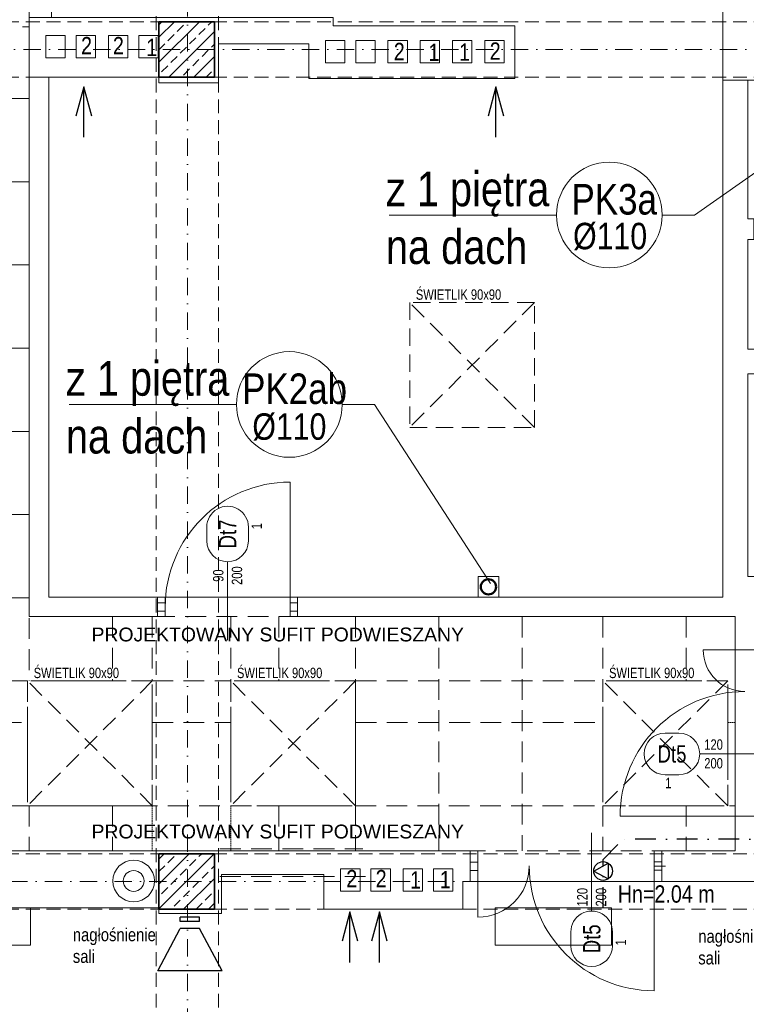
# Model space of a CAD drawing. Header units: millimetres. Extents: x -96593 to 66336, y -23969 to 7139.
# Tile 160 of 256: x -75289 to -74765, y -17644 to -16934. Entities that reach past the tile are written whole.
import ezdxf
from ezdxf.enums import TextEntityAlignment as Align

# ---------------------------------------------------------------- set-up
doc = ezdxf.new("R2010")
doc.units = ezdxf.units.MM
for name, pattern in [('DASHDOT', [1, 0.5, -0.25, 0, -0.25]), ('DASHED', [0.75, 0.5, -0.25]), ('DASHEDX2', [1.5, 1, -0.5])]:
    doc.linetypes.add(name, pattern=pattern)
for name, color, linetype, lineweight in [('!MARIUSZ', 220, 'Continuous', 35), ('BA_drz', 7, 'Continuous', 18), ('BA_KS_ist.', 34, 'Continuous', 50), ('BA_sym', 7, 'Continuous', 18), ('BA_txc', 1, 'Continuous', 18), ('BA_txs', 2, 'Continuous', 18), ('Hp', 1, 'Continuous', 18), ('mm_klima_PROJ', 86, 'Continuous', 35), ('mm_klimatyzacja', 94, 'Continuous', 50), ('MM_KS_OPISY', 7, 'Continuous', 9), ('mm_SKROPLINY', 3, 'DASHDOT', 30), ('mm_WENT_graw', 200, 'Continuous', 15), ('mm_went_opis', 7, 'Continuous', 15), ('PG_KONSTRUKCJA', 5, 'Continuous', 35), ('PG_OSIE', 1, 'DASHDOT', 18), ('PG_PODCIĄGI', 1, 'DASHED', 18), ('PG_PRZERYWANE_ŚREDNIE', 1, 'DASHEDX2', 18), ('PG_SCHODY', 2, 'Continuous', 18), ('PG_SZRAF', 1, 'Continuous', 18), ('PG_WENTYLACJA', 1, 'Continuous', 18), ('PG_WIDOKOWE_CIENKIE', 1, 'Continuous', 18), ('PG_ŚCIANY_DZIAŁOWE', 3, 'Continuous', 18), ('PG_ŚWIETLIKI', 1, 'DASHED', 18), ('WYPOSAŻENIE GARAŻU', 253, 'Continuous', 5)]:
    doc.layers.add(name, color=color, linetype=linetype, lineweight=lineweight)
doc.layers.add('BA_pom', color=6, linetype='Continuous', lineweight=18, plot=False)
doc.layers.add('PG_POMOCNICZNE', color=6, linetype='Continuous', lineweight=18, plot=False)
doc.styles.add('BIKTC', font='bikromsw.shx', dxfattribs={"width": 0.8})
doc.styles.add('BIKTS', font='bikromsw.shx', dxfattribs={"width": 0.85})
doc.styles.get("Standard").update_dxf_attribs({"font": 'arial.ttf'})

# ---------------------------------------------------------------- blocks, each defined once
blk = doc.blocks.new('skrop')
at = {"layer": 'mm_SKROPLINY', "color": 0, "linetype": 'ByBlock', "lineweight": 30}
for p, q in [((-807.06, -12100.94), (-799.34, -12096.74)), ((-799.34, -12096.74), (-799.34, -12105.14)), ((-807.06, -12100.94), (-799.34, -12105.14))]:
    blk.add_line(p, q, dxfattribs=at)
blk.add_circle((-802.06, -12100.94), 5, dxfattribs=at)
blk = doc.blocks.new('SUFIT_2_P')
at = {"layer": 'PG_PRZERYWANE_ŚREDNIE', "color": 251, "lineweight": 15, "ltscale": 15, "true_color": 0x636466}
for points in [[(9997.01, 3487.87), (10033.01, 3487.87), (10033.01, 3504.87), (11614.01, 3504.87), (11614.01, 3384.87), (11325.01, 3384.87), (11325.01, 3371.87), (10326.51, 3371.87), (10326.51, 2515.87), (10835.51, 2515.87), (10835.51, 2346.87), (9976.51, 2346.87), (9976.51, 2904.87), (10141.51, 2904.87), (10141.51, 2941.21), (10018.01, 2941.21), (10018.01, 2944.87), (9975.01, 2944.87), (9975.01, 3068.86), (10098.01, 3068.86), (10098.01, 3224.71), (9997.01, 3224.71), (9997.01, 3487.87)], [(10326.51, 3504.87), (10326.51, 2469.48)], [(10141.51, 2941.21), (10326.51, 2941.21)], [(9976.51, 2889.48), (10326.51, 2889.48)], [(9976.51, 2829.48), (10326.51, 2829.48)], [(9976.51, 2769.48), (10326.51, 2769.48)], [(9976.51, 2709.48), (10326.51, 2709.48)], [(9976.51, 2649.48), (10326.51, 2649.48)], [(9976.51, 2589.48), (10326.51, 2589.48)], [(9976.51, 2529.48), (10326.51, 2529.48)], [(10386.51, 2515.87), (10386.51, 2469.48)], [(10415.22, 2515.87), (10415.22, 2469.48)], [(10471.8, 2515.87), (10471.8, 2469.48)], [(10506.51, 2515.87), (10506.51, 2469.48)], [(10561.8, 2515.87), (10561.8, 2346.87)], [(10621.8, 2515.87), (10621.8, 2346.87)], [(10681.8, 2515.87), (10681.8, 2346.87)], [(10740.08, 2515.87), (10740.08, 2469.48)], [(10800.08, 2515.87), (10800.08, 2469.48)], [(9976.51, 2469.48), (10325.22, 2469.48)], [(10415.22, 2469.48), (10471.8, 2469.48)], [(10561.8, 2469.48), (10740.08, 2469.48)], [(10125.87, 2439.48), (10325.22, 2439.48)], [(10415.22, 2439.48), (10471.8, 2439.48)], [(10561.8, 2439.48), (10740.08, 2439.48)], [(9976.51, 2379.48), (10835.51, 2379.48)], [(10326.51, 2379.48), (10326.51, 2346.87)], [(10386.51, 2379.48), (10386.51, 2346.87)], [(10506.51, 2379.48), (10506.51, 2346.87)], [(10740.08, 2379.48), (10740.08, 2346.87)], [(10800.08, 2379.48), (10800.08, 2346.87)]]:
    blk.add_lwpolyline(points, dxfattribs=at)
for points in [[(10415.22, 2469.48), (10325.22, 2469.48), (10325.22, 2379.48), (10415.22, 2379.48)], [(10561.8, 2469.48), (10471.8, 2469.48), (10471.8, 2379.48), (10561.8, 2379.48)], [(10830.08, 2469.48), (10740.08, 2469.48), (10740.08, 2379.48), (10830.08, 2379.48)]]:
    blk.add_lwpolyline(points, close=True, dxfattribs=at)
at = {"layer": 'PG_PRZERYWANE_ŚREDNIE', "color": 251, "true_color": 0x636466}
for points in [[(10830.08, 2439.48), (10835.51, 2439.48)], [(10830.08, 2439.48), (10835.51, 2439.48)], [(10415.22, 2379.48), (10415.22, 2346.87)], [(10471.8, 2379.48), (10471.8, 2346.87)]]:
    blk.add_lwpolyline(points, dxfattribs=at)
blk = doc.blocks.new('A$C243F7E6F')
at = {"layer": 'PG_SZRAF'}
h = blk.add_hatch(dxfattribs=at)
h.set_pattern_fill('ANSI33', color=256, scale=2)
h.set_pattern_definition([(45, (-6891.598, -2675.306), (-8.980256, 8.980256), []), (45, (-6882.618, -2675.306), (-8.980256, 8.980256), [6.35, -3.175])])
h.paths.add_polyline_path([(0, 0), (40, 0), (40, -40), (0, -40)])
at = {"layer": 'PG_KONSTRUKCJA'}
blk.add_lwpolyline([(0, 0), (40, 0), (40, -40), (0, -40), (0, 0)], dxfattribs=at)
blk = doc.blocks.new('dr1h901')
at = {"color": 0}
blk.add_line((-0.5, 0), (-0.5, 1), dxfattribs=at)
blk.add_line((0, 0.3622), (0, -0.2655))
blk.add_arc((-0.5, 0), 1, 0, 90, dxfattribs=at)
blk = doc.blocks.new('A$Cb1a75cff')
at = {"layer": 'PG_ŚWIETLIKI', "ltscale": 25}
for p, q in [((90, 90), (0, 90)), ((0, 90), (0, 0)), ((90, 90), (0, 0)), ((0, 90), (90, 0)), ((90, 0), (90, 90)), ((0, 0), (90, 0))]:
    blk.add_line(p, q, dxfattribs=at)
at = {"layer": 'Hp', "style": 'BIKTC', "width": 0.8}
blk.add_text('ŚWIETLIK 90x90', height=7.5, rotation=90, dxfattribs=at).set_placement((0.2, 35.22), align=Align.BOTTOM_CENTER)
blk = doc.blocks.new('jamb')
blk.add_lwpolyline([(-0.5, -0.5), (-0.5, 0.5), (0.5, 0.5), (0.5, -0.5)], close=True)
blk = doc.blocks.new('symdrz')
blk.add_lwpolyline([(-10, -30, -1), (-10, 30), (10, 30, -1), (10, -30)], format="xyb", close=True)
at = {"style": 'BIKTS', "width": 0.8}
blk.add_attdef('SZERDRZ', text='', height=25, dxfattribs=at).set_placement((77.1, 8.8), align=Align.CENTER)
blk.add_attdef('SYMDRZ', text='', height=25, dxfattribs=at).set_placement((0, 0), align=Align.MIDDLE)
blk.add_attdef('WYSDRZ', text='', height=25, dxfattribs=at).set_placement((77.1, -9.5), align=Align.TOP_CENTER)
blk = doc.blocks.new('A$Cb13e7735')
at = {"layer": 'WYPOSAŻENIE GARAŻU', "color": 1, "lineweight": 30}
for p, q in [((0, 38.53), (46.39, 38.53)), ((0, 38.53), (16.22, 8)), ((46.39, 38.53), (30.17, 8)), ((16.22, 8), (23.19, 8)), ((23.19, 8), (30.17, 8)), ((16.22, 3), (23.19, 3)), ((16.22, 3), (16.22, 0)), ((23.19, 3), (30.17, 3)), ((30.17, 3), (30.17, 0)), ((16.22, 0), (30.17, 0))]:
    blk.add_line(p, q, dxfattribs=at)
blk = doc.blocks.new('A$C3e5ab8de')
at = {"layer": 'PG_WIDOKOWE_CIENKIE', "color": 40, "true_color": 0xf8d731}
blk.add_line((395.08, 15), (395.08, 15.13), dxfattribs=at)
for points in [[(331.79, 624.63), (345.79, 624.63), (345.79, 608.63), (331.79, 608.63)], [(353.67, 624.63), (367.67, 624.63), (367.67, 608.63), (353.67, 608.63)], [(390.92, 624.63), (376.92, 624.63), (376.92, 608.63), (390.92, 608.63)], [(412.79, 624.63), (398.79, 624.63), (398.79, 608.63), (412.79, 608.63)], [(533.29, 621.13), (547.29, 621.13), (547.29, 605.13), (533.29, 605.13)], [(555.17, 621.13), (569.17, 621.13), (569.17, 605.13), (555.17, 605.13)], [(592.42, 621.13), (578.42, 621.13), (578.42, 605.13), (592.42, 605.13)], [(615.67, 621.13), (601.67, 621.13), (601.67, 605.13), (615.67, 605.13)], [(638.92, 621.13), (624.92, 621.13), (624.92, 605.13), (638.92, 605.13)], [(662.17, 621.13), (648.17, 621.13), (648.17, 605.13), (662.17, 605.13)], [(544.29, 23.63), (558.29, 23.63), (558.29, 7.63), (544.29, 7.63)], [(566.17, 23.63), (580.17, 23.63), (580.17, 7.63), (566.17, 7.63)], [(603.42, 23.63), (589.42, 23.63), (589.42, 7.63), (603.42, 7.63)], [(625.29, 23.63), (611.29, 23.63), (611.29, 7.63), (625.29, 7.63)]]:
    blk.add_lwpolyline(points, close=True, dxfattribs=at)
for radius in [15, 7.5]:
    blk.add_circle((395.08, 15), radius, dxfattribs=at)
blk = doc.blocks.new('A$C370B491A')
at = {"layer": 'BA_drz', "color": 252}
for p, q in [((1712.38, 959.76), (1682.38, 959.76)), ((1519.88, 804.01), (1519.88, 767.01))]:
    blk.add_line(p, q, dxfattribs=at)
for centre, radius, start, end in [((1712.38, 959.76), 30, 180, 270), ((1519.88, 804.01), 37, 270, 0)]:
    blk.add_arc(centre, radius, start, end, dxfattribs=at)
at = {"layer": 'mm_went_opis', "color": 252, "lineweight": 30}
for points in [[(1241.37, 1344.68), (1235.67, 1365.94), (1229.98, 1344.68)], [(1235.67, 1329.49), (1235.67, 1365.94)], [(1538.54, 1344.68), (1532.84, 1365.94), (1527.15, 1344.68)], [(1532.84, 1329.49), (1532.84, 1365.94)], [(1433.29, 749.62), (1427.59, 770.87), (1421.9, 749.62)], [(1427.59, 734.42), (1427.59, 770.87)], [(1454.48, 749.62), (1448.78, 770.87), (1443.09, 749.62)], [(1448.78, 734.42), (1448.78, 770.87)]]:
    blk.add_lwpolyline(points, dxfattribs=at)
at = {"layer": 'PG_OSIE', "color": 252, "ltscale": 25}
for points in [[(1310.38, 2784.36), (1310.38, 0)], [(614.88, 1392.76), (2885.46, 1392.76)], [(605.21, 792.76), (2885.46, 792.76)]]:
    blk.add_lwpolyline(points, dxfattribs=at)
at = {"layer": 'PG_PODCIĄGI', "color": 252, "ltscale": 30}
for p, q in [((1333.88, 816.26), (1436.88, 816.26)), ((1333.88, 796.26), (1438.88, 796.26))]:
    blk.add_line(p, q, dxfattribs=at)
at = {"layer": 'PG_PODCIĄGI', "color": 252, "ltscale": 20}
for points in [[(1287.88, 2631.76), (1287.88, 157.76)], [(1332.88, 2631.76), (1332.88, 157.76)], [(833.88, 1412.76), (2687.88, 1412.76)], [(833.88, 1372.76), (2687.88, 1372.76)], [(833.88, 812.76), (2687.88, 812.76)], [(833.88, 772.76), (2687.88, 772.76)]]:
    blk.add_lwpolyline(points, dxfattribs=at)
at = {"layer": 'PG_POMOCNICZNE', "color": 252}
for points in [[(2148.88, 1839.76), (1196.38, 1839.76), (1196.38, 983.76), (1294.38, 983.76), (1294.38, 997.76), (1384.38, 997.76), (1384.38, 983.76), (1705.38, 983.76), (1705.38, 814.76), (1646.88, 814.76), (1646.88, 792.76), (1519.88, 792.76), (1519.88, 814.76), (1074.38, 814.76)], [(1212.38, 1825.76), (1696.38, 1825.76), (1696.38, 997.76), (1210.38, 997.76), (1210.38, 1372.76), (1289.88, 1372.76), (1289.88, 1368.76), (1332.88, 1368.76), (1332.88, 1396.76), (1397.88, 1396.76), (1397.88, 1371.76), (1546.38, 1371.76), (1546.38, 1409.76), (1415.38, 1409.76), (1415.38, 1415.76), (1212.38, 1415.76), (1212.38, 1825.76)], [(2252.38, 815.76), (1719.38, 815.76), (1719.38, 839.76), (1705.38, 839.76), (1705.38, 959.76), (1719.38, 959.76), (1719.38, 982.76), (1874.38, 982.76), (1874.38, 1160.76), (2061.38, 1160.76), (2061.38, 1377.76)], [(1092.38, 773.76), (1289.88, 773.76), (1289.88, 769.76), (1334.88, 769.76), (1334.88, 797.76), (1408.88, 797.76), (1408.88, 772.76), (1508.88, 772.76), (1508.88, 792.76), (1738.88, 792.76), (1738.88, 765.76), (1807.88, 765.76), (1807.88, 792.76), (1966.88, 792.76), (1966.88, 766.76), (2084.88, 766.76), (2084.88, 792.76), (2164.88, 792.76), (2164.88, 767.76), (2188.38, 767.76), (2188.38, 188.76)]]:
    blk.add_lwpolyline(points, dxfattribs=at)
at = {"layer": 'PG_SCHODY', "color": 252}
blk.add_line((1646.88, 803.76), (1655.02, 803.76), dxfattribs=at)
at = {"layer": 'PG_ŚCIANY_DZIAŁOWE', "color": 252}
for points in [[(1696.38, 1421.76), (2061.38, 1421.76), (2061.38, 1378.76), (1827.38, 1378.76), (1827.38, 1370.76), (1696.38, 1370.76), (1696.38, 1421.76)], [(1289.88, 1372.76), (1289.88, 1368.76), (1332.88, 1368.76), (1332.88, 1396.76), (1397.88, 1396.76), (1397.88, 1371.76), (1546.38, 1371.76), (1546.38, 1409.76), (1415.38, 1409.76), (1415.38, 1415.76), (1196.38, 1415.76), (1196.38, 1372.76), (1289.88, 1372.76)], [(1210.38, 1372.76), (1210.38, 997.76), (1288.88, 997.76), (1288.88, 983.76), (1196.38, 983.76), (1196.38, 1372.76), (1210.38, 1372.76)], [(1389.88, 983.76), (1705.38, 983.76), (1705.38, 959.76), (1719.38, 959.76), (1719.38, 982.76), (1742.38, 982.76), (1742.38, 998.76), (1733.38, 998.76), (1733.38, 1012.76), (1714.38, 1012.76), (1714.38, 1158.76), (1748.38, 1158.76), (1748.38, 1176.76), (1714.38, 1176.76), (1714.38, 1255.76), (1718.88, 1255.76), (1718.88, 1270.76), (1714.38, 1270.76), (1714.38, 1370.76), (1696.38, 1370.76), (1696.38, 997.76), (1389.88, 997.76), (1389.88, 983.76)], [(1652.38, 814.76), (1652.38, 792.76), (1738.88, 792.76), (1738.88, 765.76), (1807.88, 765.76), (1807.88, 792.76), (1966.88, 792.76), (1966.88, 766.76), (2084.88, 766.76), (2084.88, 792.76), (2164.88, 792.76), (2164.88, 767.76), (2207.38, 767.76), (2207.38, 772.76), (2236.38, 772.76), (2236.38, 801.76), (2246.88, 801.76), (2246.88, 815.76), (1719.38, 815.76), (1719.38, 839.76), (1705.38, 839.76), (1705.38, 814.76), (1652.38, 814.76)], [(1519.88, 814.76), (1079.88, 814.76), (1079.88, 798.76), (1092.38, 798.76), (1092.38, 773.76), (1289.88, 773.76), (1289.88, 769.76), (1334.88, 769.76), (1334.88, 797.76), (1408.88, 797.76), (1408.88, 772.76), (1508.88, 772.76), (1508.88, 792.76), (1514.38, 792.76), (1514.38, 814.76)]]:
    blk.add_lwpolyline(points, dxfattribs=at)
at = {"layer": 'BA_drz', "color": 252}
for name, p, xscale, yscale, zscale in [('dr1h901', (1339.38, 990.76), -90, 89.99999999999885, -90), ('jamb', (1291.63, 990.76), -5.5, 5.999999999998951, 5.5), ('jamb', (1387.13, 990.76), -5.5, 5.999999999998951, 5.5), ('jamb', (1517.13, 803.76), -5.5, 5.999999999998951, 5.5), ('jamb', (1649.63, 804.01), -5.5, 5.999999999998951, 5.5)]:
    blk.add_blockref(name, p, dxfattribs=dict(at, xscale=xscale, yscale=yscale, zscale=zscale))
at = {"layer": 'BA_drz', "color": 252, "extrusion": (0, 0, -1), "xscale": -90, "yscale": 89.99999999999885, "zscale": 90}
for p, rotation in [((-1712.38, 884.76), 270), ((-1601.88, 804.01), 180)]:
    blk.add_blockref('dr1h901', p, dxfattribs=dict(at, rotation=rotation))
at = {"layer": 'BA_sym', "color": 252}
ref = blk.add_blockref('symdrz', (1339.38, 1043.35), dxfattribs=dict(at, xscale=0.5000000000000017, yscale=0.5000000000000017, zscale=0.5000000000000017, rotation=90.00000472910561))
ref.add_attrib('Symdrz', 'Dt7', dxfattribs={"height": 12.5, "rotation": 90, "style": 'BIKTS', "width": 0.8}).set_placement((1339.38, 1043.35), align=Align.MIDDLE_CENTER)
ref.add_attrib('Szerdrz', '90', dxfattribs={"layer": 'BA_txc', "height": 7.5, "rotation": 90, "style": 'BIKTS', "width": 0.8}).set_placement((1332.63, 1013.35), align=Align.MIDDLE_CENTER)
ref.add_attrib('Wysdrz', '200', dxfattribs={"layer": 'BA_txc', "height": 7.5, "rotation": 90, "style": 'BIKTS', "width": 0.8}).set_placement((1346.13, 1013.35), align=Align.MIDDLE_CENTER)
ref.add_attrib('Sztuk', '1', (1364.13, 1046.78), dxfattribs={"layer": 'BA_pom', "height": 7.5, "rotation": 90, "style": 'BIKTS', "width": 0.8})
ref = blk.add_blockref('symdrz', (1659.79, 884.76), dxfattribs=dict(at, xscale=-0.5000000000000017, yscale=0.5000000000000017, zscale=0.5000000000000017, rotation=359.9999952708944))
ref.add_attrib('Symdrz', 'Dt5', dxfattribs={"height": 12.5, "rotation": 360, "style": 'BIKTS', "width": 0.8}).set_placement((1659.79, 884.76), align=Align.MIDDLE_CENTER)
ref.add_attrib('Szerdrz', '120', dxfattribs={"layer": 'BA_txc', "height": 7.5, "rotation": 360, "style": 'BIKTS', "width": 0.8}).set_placement((1689.79, 891.51), align=Align.MIDDLE_CENTER)
ref.add_attrib('Wysdrz', '200', dxfattribs={"layer": 'BA_txc', "height": 7.5, "rotation": 360, "style": 'BIKTS', "width": 0.8}).set_placement((1689.79, 878.01), align=Align.MIDDLE_CENTER)
ref.add_attrib('Sztuk', '1', (1654.93, 860.01), dxfattribs={"layer": 'BA_pom', "height": 7.5, "rotation": 360, "style": 'BIKTS', "width": 0.8})
ref = blk.add_blockref('symdrz', (1601.88, 751.41), dxfattribs=dict(at, xscale=-0.5000000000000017, yscale=0.5000000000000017, zscale=0.5000000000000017, rotation=89.99999527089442))
ref.add_attrib('Symdrz', 'Dt5', dxfattribs={"height": 12.5, "rotation": 90, "style": 'BIKTS', "width": 0.8}).set_placement((1601.88, 751.41), align=Align.MIDDLE_CENTER)
ref.add_attrib('Szerdrz', '120', dxfattribs={"layer": 'BA_txc', "height": 7.5, "rotation": 90, "style": 'BIKTS', "width": 0.8}).set_placement((1595.13, 781.41), align=Align.MIDDLE_CENTER)
ref.add_attrib('Wysdrz', '200', dxfattribs={"layer": 'BA_txc', "height": 7.5, "rotation": 90, "style": 'BIKTS', "width": 0.8}).set_placement((1608.63, 781.41), align=Align.MIDDLE_CENTER)
ref.add_attrib('Sztuk', '1', (1626.63, 746.55), dxfattribs={"layer": 'BA_pom', "height": 7.5, "rotation": 90, "style": 'BIKTS', "width": 0.8})
at = {"layer": 'PG_KONSTRUKCJA', "color": 252}
for p in [(1289.88, 1412.76), (1289.88, 812.76)]:
    blk.add_blockref('A$C243F7E6F', p, dxfattribs=at)
at = {"layer": 'PG_PRZERYWANE_ŚREDNIE', "color": 252}
blk.add_blockref('SUFIT_2_P', (-9130.13, -1532.11), dxfattribs=at)
at = {"layer": 'PG_WENTYLACJA', "color": 252}
blk.add_blockref('A$C3e5ab8de', (876.56, 778.13), dxfattribs=at)
at = {"layer": 'PG_WIDOKOWE_CIENKIE', "color": 252, "lineweight": 30, "rotation": 180}
blk.add_blockref('A$Cb13e7735', (1335.38, 766.91), dxfattribs=at)
at = {"layer": 'PG_ŚWIETLIKI', "color": 252, "rotation": 270}
for p in [(1470.67, 1210.24), (1195.09, 937.37), (1341.67, 937.37), (1609.95, 937.37)]:
    blk.add_blockref('A$Cb1a75cff', p, dxfattribs=at)
at = {"layer": '!MARIUSZ', "color": 252, "char_height": 10, "attachment_point": 1}
for insert in [(1241.28, 975.87), (1241.28, 833.78)]:
    blk.add_mtext_dynamic_manual_height_columns('PROJEKTOWANY SUFIT PODWIESZANY', width=650.6795, gutter_width=50, heights=[0], dxfattribs=dict(at, insert=insert))
at = {"layer": 'BA_txs', "color": 252, "style": 'BIKTS', "width": 0.85}
blk.add_text('Hn=2.04 m', height=12.5, dxfattribs=at).set_placement((1620.68, 777.47))
at = {"layer": 'BA_txs', "color": 252, "char_height": 9.375, "width": 793.7526, "attachment_point": 1, "style": 'BIKTS'}
for insert in [(1227.79, 759.05), (1678.76, 757.94)]:
    blk.add_mtext('nagłośnienie\\Psali', dxfattribs=dict(at, insert=insert))
at = {"layer": 'mm_went_opis', "color": 252, "lineweight": 30, "style": 'BIKTS', "width": 0.85}
for s, p in [('2', (1233.7, 1389.28)), ('2', (1256.68, 1389.28)), ('1', (1280.69, 1388.01)), ('2', (1459.2, 1385.06)), ('2', (1459.2, 1385.06)), ('1', (1484.26, 1384.5)), ('1', (1506.24, 1384.64)), ('2', (1528.35, 1385.38)), ('2', (1528.35, 1385.38)), ('2', (1424.95, 788.55)), ('2', (1446.14, 788.55)), ('1', (1470.96, 787.67)), ('1', (1492.39, 787.84))]:
    blk.add_text(s, height=12.5, dxfattribs=at).set_placement(p)

msp = doc.modelspace()

# ---------------------------------------------------------------- linework, layer by layer
at = {"layer": 'BA_KS_ist.', "linetype": 'Continuous', "lineweight": 15, "ltscale": 25}
msp.add_lwpolyline([(-74958.29, -17335.66), (-74943.29, -17335.66), (-74943.29, -17350.66), (-74958.29, -17350.66)], close=True, dxfattribs=at)
at = {"layer": 'BA_KS_ist.', "linetype": 'Continuous', "ltscale": 25}
msp.add_circle((-74950.79, -17343.16), 5.5, dxfattribs=at)
at = {"layer": 'mm_klimatyzacja', "color": 3, "linetype": 'Continuous', "lineweight": 20, "ltscale": 50}
for points in [[(-75280.91, -17601.66), (-75364.91, -17601.66), (-75364.91, -17574.66), (-75280.91, -17574.66)], [(-74861.94, -17601.66), (-74945.94, -17601.66), (-74945.94, -17574.66), (-74861.94, -17574.66)]]:
    msp.add_lwpolyline(points, close=True, dxfattribs=at)
at = {"layer": 'MM_KS_OPISY'}
for p, q in [((-74802.08, -17075.02), (-74680.5, -16989.66)), ((-75022.37, -17075.02), (-74901.68, -17075.02)), ((-74802.08, -17075.02), (-74825.48, -17075.02)), ((-75253.12, -17211.65), (-75132.43, -17211.65)), ((-75032.83, -17211.65), (-75056.23, -17211.65)), ((-75032.83, -17211.65), (-74949.17, -17340.78))]:
    msp.add_line(p, q, dxfattribs=at)
for centre in [(-74863.58, -17075.02), (-75094.33, -17211.65)]:
    msp.add_circle(centre, 38.1, dxfattribs=at)
at = {"layer": 'mm_SKROPLINY', "ltscale": 30}
for p, q in [((-74868.12, -17539.7), (-74853.48, -17525.06)), ((-74318.38, -17525.06), (-74853.48, -17525.06)), ((-74868.12, -17574.66), (-74868.12, -17539.7))]:
    msp.add_line(p, q, dxfattribs=at)

# ---------------------------------------------------------------- block references
at = {"layer": 'mm_klima_PROJ', "lineweight": 30, "xscale": 1.35, "yscale": 1.35, "zscale": 1.35}
msp.add_blockref('skrop', (-73785.34, -1211.84), dxfattribs=at)
at = {"layer": 'mm_WENT_graw', "color": 2, "lineweight": 60}
msp.add_blockref('A$C370B491A', (-76478.22, -18348.42), dxfattribs=at)

# ---------------------------------------------------------------- texts
at = {"layer": 'MM_KS_OPISY', "attachment_point": 1}
for s, width, insert, char_height in [('{\\fArial Narrow|b0|i0|c238|p34;z 1 piętra\\Pna dach}', 200.9859, (-75024.69, -17043.69), 25), ('{\\fArial Narrow|b0|i0|c238|p34;PK3a}', 25.4, (-74890.9, -17052.67), 22), ('{\\fArial Narrow|b0|i0|c238|p34;%%C110}', 0.5033, (-74889.74, -17080.66), 19.05), ('{\\fArial Narrow|b0|i0|c238|p34;z 1 piętra\\Pna dach}', 200.9859, (-75255.44, -17180.33), 25), ('{\\fArial Narrow|b0|i0|c238|p34;PK2ab}', 25.4, (-75128.38, -17189.3), 22), ('{\\fArial Narrow|b0|i0|c238|p34;%%C110}', 0.5033, (-75120.99, -17218.06), 19.05)]:
    msp.add_mtext_dynamic_manual_height_columns(s, width=width, gutter_width=1, heights=[0], dxfattribs=dict(at, insert=insert, char_height=char_height))

doc.saveas('drawing.dxf')
